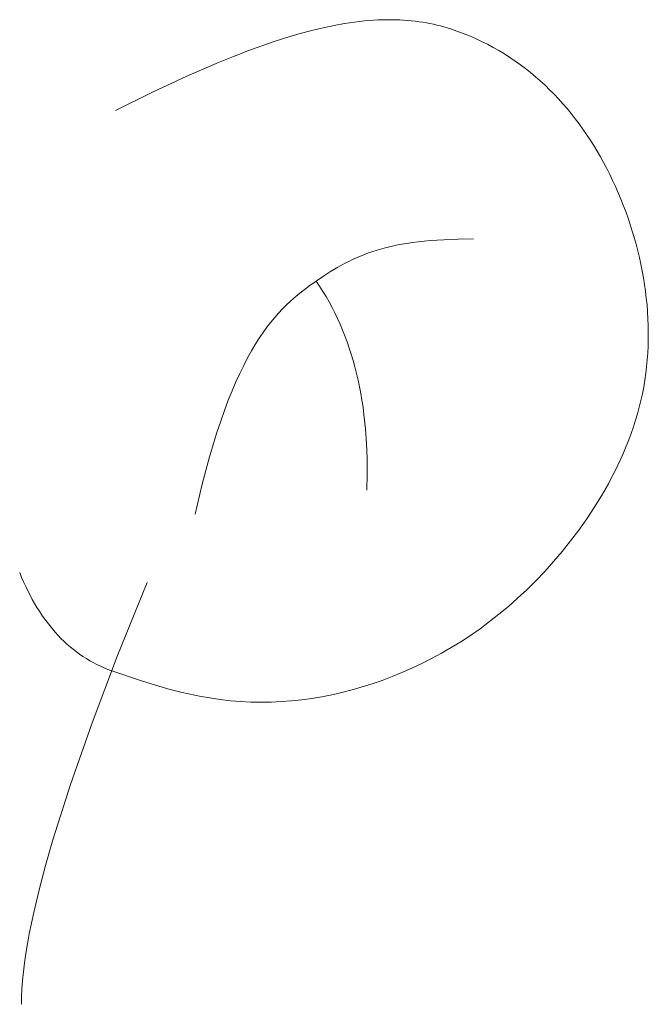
# Model space of a CAD drawing. Header units: millimetres. Extents: x -1459 to 125, y -3469 to 122.
# Tile 118 of 199: x -147.67 to -143.06, y -2952.9 to -2945.68. Entities that reach past the tile are written whole.
import ezdxf

# ---------------------------------------------------------------- set-up
doc = ezdxf.new("R2010")
doc.units = ezdxf.units.MM
doc.header["$MEASUREMENT"] = 0
doc.layers.add('Layer 1', color=7, linetype='Continuous')

msp = doc.modelspace()

# ---------------------------------------------------------------- linework, layer by layer
at = {"layer": 'Layer 1', "color": 5, "lineweight": 9}
for points, knots in [([(-146.9671, -2946.3441), (-146.9671, -2946.3441), (-146.6959, -2946.2089), (-146.6959, -2946.2089), (-146.6959, -2946.2089), (-146.4443, -2946.0913), (-146.4443, -2946.0913), (-146.4443, -2946.0913), (-146.2113, -2945.9904), (-146.2113, -2945.9904), (-146.2113, -2945.9904), (-146.1014, -2945.9459), (-146.1014, -2945.9459), (-146.1014, -2945.9459), (-145.9957, -2945.9053), (-145.9957, -2945.9053), (-145.9957, -2945.9053), (-145.8942, -2945.8684), (-145.8942, -2945.8684), (-145.8942, -2945.8684), (-145.7965, -2945.8352), (-145.7965, -2945.8352), (-145.7965, -2945.8352), (-145.7027, -2945.8054), (-145.7027, -2945.8054), (-145.7027, -2945.8054), (-145.6125, -2945.7791), (-145.6125, -2945.7791), (-145.6125, -2945.7791), (-145.5259, -2945.7561), (-145.5259, -2945.7561), (-145.5259, -2945.7561), (-145.4427, -2945.7362), (-145.4427, -2945.7362), (-145.4427, -2945.7362), (-145.3627, -2945.7194), (-145.3627, -2945.7194), (-145.3627, -2945.7194), (-145.2859, -2945.7055), (-145.2859, -2945.7055), (-145.2859, -2945.7055), (-145.2121, -2945.6945), (-145.2121, -2945.6945), (-145.2121, -2945.6945), (-145.1411, -2945.6863), (-145.1411, -2945.6863), (-145.1411, -2945.6863), (-145.0728, -2945.6807), (-145.0728, -2945.6807), (-145.0728, -2945.6807), (-145.0396, -2945.6788), (-145.0396, -2945.6788), (-145.0396, -2945.6788), (-145.0071, -2945.6775), (-145.0071, -2945.6775), (-145.0071, -2945.6775), (-144.9752, -2945.6769), (-144.9752, -2945.6769), (-144.9752, -2945.6769), (-144.9438, -2945.6768), (-144.9438, -2945.6768), (-144.9438, -2945.6768), (-144.9131, -2945.6773), (-144.9131, -2945.6773), (-144.9131, -2945.6773), (-144.8829, -2945.6784), (-144.8829, -2945.6784), (-144.8829, -2945.6784), (-144.8532, -2945.68), (-144.8532, -2945.68), (-144.8532, -2945.68), (-144.8241, -2945.6821), (-144.8241, -2945.6821), (-144.8241, -2945.6821), (-144.7954, -2945.6848), (-144.7954, -2945.6848), (-144.7954, -2945.6848), (-144.7673, -2945.688), (-144.7673, -2945.688), (-144.7673, -2945.688), (-144.7396, -2945.6916), (-144.7396, -2945.6916), (-144.7396, -2945.6916), (-144.7124, -2945.6957), (-144.7124, -2945.6957), (-144.7124, -2945.6957), (-144.6856, -2945.7003), (-144.6856, -2945.7003), (-144.6856, -2945.7003), (-144.6593, -2945.7054), (-144.6593, -2945.7054), (-144.6593, -2945.7054), (-144.6333, -2945.7108), (-144.6333, -2945.7108), (-144.6333, -2945.7108), (-144.6078, -2945.7167), (-144.6078, -2945.7167), (-144.6078, -2945.7167), (-144.5826, -2945.723), (-144.5826, -2945.723), (-144.5826, -2945.723), (-144.5577, -2945.7297), (-144.5577, -2945.7297), (-144.5577, -2945.7297), (-144.509, -2945.7442), (-144.509, -2945.7442), (-144.509, -2945.7442), (-144.4615, -2945.7601), (-144.4615, -2945.7601), (-144.4615, -2945.7601), (-144.4151, -2945.7774), (-144.4151, -2945.7774), (-144.4151, -2945.7774), (-144.3696, -2945.7957), (-144.3696, -2945.7957), (-144.3696, -2945.7957), (-144.3248, -2945.8152), (-144.3248, -2945.8152), (-144.3248, -2945.8152), (-144.2809, -2945.8357), (-144.2809, -2945.8357), (-144.2809, -2945.8357), (-144.2378, -2945.8573), (-144.2378, -2945.8573), (-144.2378, -2945.8573), (-144.1955, -2945.8799), (-144.1955, -2945.8799), (-144.1955, -2945.8799), (-144.1539, -2945.9035), (-144.1539, -2945.9035), (-144.1539, -2945.9035), (-144.1131, -2945.928), (-144.1131, -2945.928), (-144.1131, -2945.928), (-144.0731, -2945.9536), (-144.0731, -2945.9536), (-144.0731, -2945.9536), (-144.0338, -2945.9801), (-144.0338, -2945.9801), (-144.0338, -2945.9801), (-143.9954, -2946.0075), (-143.9954, -2946.0075), (-143.9954, -2946.0075), (-143.9577, -2946.0359), (-143.9577, -2946.0359), (-143.9577, -2946.0359), (-143.9207, -2946.0651), (-143.9207, -2946.0651), (-143.9207, -2946.0651), (-143.8845, -2946.0952), (-143.8845, -2946.0952), (-143.8845, -2946.0952), (-143.8491, -2946.1262), (-143.8491, -2946.1262), (-143.8491, -2946.1262), (-143.8145, -2946.1581), (-143.8145, -2946.1581), (-143.8145, -2946.1581), (-143.7806, -2946.1908), (-143.7806, -2946.1908), (-143.7806, -2946.1908), (-143.7474, -2946.2243), (-143.7474, -2946.2243), (-143.7474, -2946.2243), (-143.715, -2946.2586), (-143.715, -2946.2586), (-143.715, -2946.2586), (-143.6834, -2946.2936), (-143.6834, -2946.2936), (-143.6834, -2946.2936), (-143.6525, -2946.3295), (-143.6525, -2946.3295), (-143.6525, -2946.3295), (-143.6223, -2946.3661), (-143.6223, -2946.3661), (-143.6223, -2946.3661), (-143.5929, -2946.4034), (-143.5929, -2946.4034), (-143.5929, -2946.4034), (-143.5642, -2946.4414), (-143.5642, -2946.4414), (-143.5642, -2946.4414), (-143.5363, -2946.4801), (-143.5363, -2946.4801), (-143.5363, -2946.4801), (-143.5091, -2946.5195), (-143.5091, -2946.5195), (-143.5091, -2946.5195), (-143.4826, -2946.5596), (-143.4826, -2946.5596), (-143.4826, -2946.5596), (-143.4569, -2946.6003), (-143.4569, -2946.6003), (-143.4569, -2946.6003), (-143.4319, -2946.6417), (-143.4319, -2946.6417), (-143.4319, -2946.6417), (-143.4076, -2946.6836), (-143.4076, -2946.6836), (-143.4076, -2946.6836), (-143.3841, -2946.7262), (-143.3841, -2946.7262), (-143.3841, -2946.7262), (-143.3612, -2946.7693), (-143.3612, -2946.7693), (-143.3612, -2946.7693), (-143.3391, -2946.813), (-143.3391, -2946.813), (-143.3391, -2946.813), (-143.3177, -2946.8572), (-143.3177, -2946.8572), (-143.3177, -2946.8572), (-143.297, -2946.902), (-143.297, -2946.902), (-143.297, -2946.902), (-143.2771, -2946.9472), (-143.2771, -2946.9472), (-143.2771, -2946.9472), (-143.2578, -2946.993), (-143.2578, -2946.993), (-143.2578, -2946.993), (-143.2394, -2947.0392), (-143.2394, -2947.0392), (-143.2394, -2947.0392), (-143.2217, -2947.0858), (-143.2217, -2947.0858), (-143.2217, -2947.0858), (-143.2049, -2947.1328), (-143.2049, -2947.1328), (-143.2049, -2947.1328), (-143.1888, -2947.1802), (-143.1888, -2947.1802), (-143.1888, -2947.1802), (-143.1736, -2947.228), (-143.1736, -2947.228), (-143.1736, -2947.228), (-143.1592, -2947.2761), (-143.1592, -2947.2761), (-143.1592, -2947.2761), (-143.1457, -2947.3246), (-143.1457, -2947.3246), (-143.1457, -2947.3246), (-143.133, -2947.3733), (-143.133, -2947.3733), (-143.133, -2947.3733), (-143.1213, -2947.4223), (-143.1213, -2947.4223), (-143.1213, -2947.4223), (-143.1105, -2947.4715), (-143.1105, -2947.4715), (-143.1105, -2947.4715), (-143.1006, -2947.521), (-143.1006, -2947.521), (-143.1006, -2947.521), (-143.0916, -2947.5706), (-143.0916, -2947.5706), (-143.0916, -2947.5706), (-143.0836, -2947.6205), (-143.0836, -2947.6205), (-143.0836, -2947.6205), (-143.0766, -2947.6704), (-143.0766, -2947.6704), (-143.0766, -2947.6704), (-143.0705, -2947.7205), (-143.0705, -2947.7205), (-143.0705, -2947.7205), (-143.0655, -2947.7707), (-143.0655, -2947.7707), (-143.0655, -2947.7707), (-143.0615, -2947.821), (-143.0615, -2947.821), (-143.0615, -2947.821), (-143.0586, -2947.8714), (-143.0586, -2947.8714), (-143.0586, -2947.8714), (-143.0567, -2947.9218), (-143.0567, -2947.9218), (-143.0567, -2947.9218), (-143.0559, -2947.9721), (-143.0559, -2947.9721), (-143.0559, -2947.9721), (-143.0561, -2948.0225), (-143.0561, -2948.0225), (-143.0561, -2948.0225), (-143.0575, -2948.0728), (-143.0575, -2948.0728), (-143.0575, -2948.0728), (-143.06, -2948.1231), (-143.06, -2948.1231), (-143.06, -2948.1231), (-143.0637, -2948.1733), (-143.0637, -2948.1733), (-143.0637, -2948.1733), (-143.0685, -2948.2234), (-143.0685, -2948.2234), (-143.0685, -2948.2234), (-143.0745, -2948.2733), (-143.0745, -2948.2733), (-143.0745, -2948.2733), (-143.0816, -2948.3231), (-143.0816, -2948.3231), (-143.0816, -2948.3231), (-143.09, -2948.3728), (-143.09, -2948.3728), (-143.09, -2948.3728), (-143.0996, -2948.4222), (-143.0996, -2948.4222), (-143.0996, -2948.4222), (-143.1105, -2948.4714), (-143.1105, -2948.4714), (-143.1105, -2948.4714), (-143.1225, -2948.5203), (-143.1225, -2948.5203), (-143.1225, -2948.5203), (-143.1357, -2948.569), (-143.1357, -2948.569), (-143.1357, -2948.569), (-143.1501, -2948.6174), (-143.1501, -2948.6174), (-143.1501, -2948.6174), (-143.1656, -2948.6655), (-143.1656, -2948.6655), (-143.1656, -2948.6655), (-143.1821, -2948.7134), (-143.1821, -2948.7134), (-143.1821, -2948.7134), (-143.1997, -2948.7608), (-143.1997, -2948.7608), (-143.1997, -2948.7608), (-143.2183, -2948.808), (-143.2183, -2948.808), (-143.2183, -2948.808), (-143.2379, -2948.8548), (-143.2379, -2948.8548), (-143.2379, -2948.8548), (-143.2584, -2948.9012), (-143.2584, -2948.9012), (-143.2584, -2948.9012), (-143.2798, -2948.9472), (-143.2798, -2948.9472), (-143.2798, -2948.9472), (-143.3021, -2948.9929), (-143.3021, -2948.9929), (-143.3021, -2948.9929), (-143.3253, -2949.0381), (-143.3253, -2949.0381), (-143.3253, -2949.0381), (-143.3492, -2949.0828), (-143.3492, -2949.0828), (-143.3492, -2949.0828), (-143.3995, -2949.171), (-143.3995, -2949.171), (-143.3995, -2949.171), (-143.4526, -2949.2572), (-143.4526, -2949.2572), (-143.4526, -2949.2572), (-143.5083, -2949.3413), (-143.5083, -2949.3413), (-143.5083, -2949.3413), (-143.5663, -2949.4232), (-143.5663, -2949.4232), (-143.5663, -2949.4232), (-143.6264, -2949.5027), (-143.6264, -2949.5027), (-143.6264, -2949.5027), (-143.6882, -2949.5797), (-143.6882, -2949.5797), (-143.6882, -2949.5797), (-143.7517, -2949.6542), (-143.7517, -2949.6542), (-143.7517, -2949.6542), (-143.8164, -2949.7259), (-143.8164, -2949.7259), (-143.8164, -2949.7259), (-143.8821, -2949.7947), (-143.8821, -2949.7947), (-143.8821, -2949.7947), (-143.9486, -2949.8606), (-143.9486, -2949.8606), (-143.9486, -2949.8606), (-144.0158, -2949.9235), (-144.0158, -2949.9235), (-144.0158, -2949.9235), (-144.0837, -2949.9835), (-144.0837, -2949.9835), (-144.0837, -2949.9835), (-144.1523, -2950.0406), (-144.1523, -2950.0406), (-144.1523, -2950.0406), (-144.2214, -2950.095), (-144.2214, -2950.095), (-144.2214, -2950.095), (-144.2911, -2950.1467), (-144.2911, -2950.1467), (-144.2911, -2950.1467), (-144.3614, -2950.1957), (-144.3614, -2950.1957), (-144.3614, -2950.1957), (-144.4321, -2950.2421), (-144.4321, -2950.2421), (-144.4321, -2950.2421), (-144.5033, -2950.2859), (-144.5033, -2950.2859), (-144.5033, -2950.2859), (-144.5748, -2950.3272), (-144.5748, -2950.3272), (-144.5748, -2950.3272), (-144.6468, -2950.3661), (-144.6468, -2950.3661), (-144.6468, -2950.3661), (-144.7191, -2950.4026), (-144.7191, -2950.4026), (-144.7191, -2950.4026), (-144.7917, -2950.4368), (-144.7917, -2950.4368), (-144.7917, -2950.4368), (-144.8646, -2950.4687), (-144.8646, -2950.4687), (-144.8646, -2950.4687), (-144.9377, -2950.4984), (-144.9377, -2950.4984), (-144.9377, -2950.4984), (-145.0109, -2950.5259), (-145.0109, -2950.5259), (-145.0109, -2950.5259), (-145.0844, -2950.5513), (-145.0844, -2950.5513), (-145.0844, -2950.5513), (-145.1579, -2950.5746), (-145.1579, -2950.5746), (-145.1579, -2950.5746), (-145.2316, -2950.5957), (-145.2316, -2950.5957), (-145.2316, -2950.5957), (-145.3055, -2950.6147), (-145.3055, -2950.6147), (-145.3055, -2950.6147), (-145.3794, -2950.6315), (-145.3794, -2950.6315), (-145.3794, -2950.6315), (-145.4535, -2950.646), (-145.4535, -2950.646), (-145.4535, -2950.646), (-145.5277, -2950.6584), (-145.5277, -2950.6584), (-145.5277, -2950.6584), (-145.6019, -2950.6686), (-145.6019, -2950.6686), (-145.6019, -2950.6686), (-145.6763, -2950.6764), (-145.6763, -2950.6764), (-145.6763, -2950.6764), (-145.7508, -2950.682), (-145.7508, -2950.682), (-145.7508, -2950.682), (-145.8253, -2950.6853), (-145.8253, -2950.6853), (-145.8253, -2950.6853), (-145.8999, -2950.6863), (-145.8999, -2950.6863), (-145.8999, -2950.6863), (-145.9745, -2950.6849), (-145.9745, -2950.6849), (-145.9745, -2950.6849), (-146.0492, -2950.6812), (-146.0492, -2950.6812), (-146.0492, -2950.6812), (-146.1239, -2950.6752), (-146.1239, -2950.6752), (-146.1239, -2950.6752), (-146.1987, -2950.6667), (-146.1987, -2950.6667), (-146.1987, -2950.6667), (-146.245, -2950.6602), (-146.245, -2950.6602), (-146.245, -2950.6602), (-146.2914, -2950.6529), (-146.2914, -2950.6529), (-146.2914, -2950.6529), (-146.338, -2950.6446), (-146.338, -2950.6446), (-146.338, -2950.6446), (-146.3848, -2950.6354), (-146.3848, -2950.6354), (-146.3848, -2950.6354), (-146.4795, -2950.6143), (-146.4795, -2950.6143), (-146.4795, -2950.6143), (-146.5762, -2950.5896), (-146.5762, -2950.5896), (-146.5762, -2950.5896), (-146.6755, -2950.5614), (-146.6755, -2950.5614), (-146.6755, -2950.5614), (-146.7782, -2950.5296), (-146.7782, -2950.5296), (-146.7782, -2950.5296), (-146.9958, -2950.4556), (-146.9958, -2950.4556), (-146.9958, -2950.4556), (-147.0237, -2950.4452), (-147.0237, -2950.4452), (-147.0237, -2950.4452), (-147.0512, -2950.434), (-147.0512, -2950.434), (-147.0512, -2950.434), (-147.0783, -2950.4221), (-147.0783, -2950.4221), (-147.0783, -2950.4221), (-147.1049, -2950.4093), (-147.1049, -2950.4093), (-147.1049, -2950.4093), (-147.1311, -2950.3958), (-147.1311, -2950.3958), (-147.1311, -2950.3958), (-147.1568, -2950.3815), (-147.1568, -2950.3815), (-147.1568, -2950.3815), (-147.1821, -2950.3664), (-147.1821, -2950.3664), (-147.1821, -2950.3664), (-147.2069, -2950.3505), (-147.2069, -2950.3505), (-147.2069, -2950.3505), (-147.2314, -2950.3339), (-147.2314, -2950.3339), (-147.2314, -2950.3339), (-147.2553, -2950.3165), (-147.2553, -2950.3165), (-147.2553, -2950.3165), (-147.2789, -2950.2982), (-147.2789, -2950.2982), (-147.2789, -2950.2982), (-147.302, -2950.2792), (-147.302, -2950.2792), (-147.302, -2950.2792), (-147.3246, -2950.2595), (-147.3246, -2950.2595), (-147.3246, -2950.2595), (-147.3469, -2950.2389), (-147.3469, -2950.2389), (-147.3469, -2950.2389), (-147.3686, -2950.2176), (-147.3686, -2950.2176), (-147.3686, -2950.2176), (-147.39, -2950.1955), (-147.39, -2950.1955), (-147.39, -2950.1955), (-147.4109, -2950.1726), (-147.4109, -2950.1726), (-147.4109, -2950.1726), (-147.4314, -2950.1489), (-147.4314, -2950.1489), (-147.4314, -2950.1489), (-147.4514, -2950.1244), (-147.4514, -2950.1244), (-147.4514, -2950.1244), (-147.471, -2950.0992), (-147.471, -2950.0992), (-147.471, -2950.0992), (-147.4901, -2950.0732), (-147.4901, -2950.0732), (-147.4901, -2950.0732), (-147.5088, -2950.0464), (-147.5088, -2950.0464), (-147.5088, -2950.0464), (-147.5271, -2950.0188), (-147.5271, -2950.0188), (-147.5271, -2950.0188), (-147.545, -2949.9904), (-147.545, -2949.9904), (-147.545, -2949.9904), (-147.5623, -2949.9613), (-147.5623, -2949.9613), (-147.5623, -2949.9613), (-147.5793, -2949.9314), (-147.5793, -2949.9314), (-147.5793, -2949.9314), (-147.5958, -2949.9007), (-147.5958, -2949.9007), (-147.5958, -2949.9007), (-147.6119, -2949.8692), (-147.6119, -2949.8692), (-147.6119, -2949.8692), (-147.6275, -2949.8369), (-147.6275, -2949.8369), (-147.6275, -2949.8369), (-147.6427, -2949.8039), (-147.6427, -2949.8039), (-147.6427, -2949.8039), (-147.6575, -2949.7701), (-147.6575, -2949.7701), (-147.6575, -2949.7701), (-147.6718, -2949.7355), (-147.6718, -2949.7355)], [0, 0, 0, 0, 0.005051, 0.005051, 0.005051, 0.010101, 0.010101, 0.010101, 0.015152, 0.015152, 0.015152, 0.020202, 0.020202, 0.020202, 0.025253, 0.025253, 0.025253, 0.030303, 0.030303, 0.030303, 0.035354, 0.035354, 0.035354, 0.040404, 0.040404, 0.040404, 0.045455, 0.045455, 0.045455, 0.050505, 0.050505, 0.050505, 0.055556, 0.055556, 0.055556, 0.060606, 0.060606, 0.060606, 0.065657, 0.065657, 0.065657, 0.070707, 0.070707, 0.070707, 0.075758, 0.075758, 0.075758, 0.080808, 0.080808, 0.080808, 0.085859, 0.085859, 0.085859, 0.090909, 0.090909, 0.090909, 0.09596, 0.09596, 0.09596, 0.10101, 0.10101, 0.10101, 0.106061, 0.106061, 0.106061, 0.111111, 0.111111, 0.111111, 0.116162, 0.116162, 0.116162, 0.121212, 0.121212, 0.121212, 0.126263, 0.126263, 0.126263, 0.131313, 0.131313, 0.131313, 0.136364, 0.136364, 0.136364, 0.141414, 0.141414, 0.141414, 0.146465, 0.146465, 0.146465, 0.151515, 0.151515, 0.151515, 0.156566, 0.156566, 0.156566, 0.161616, 0.161616, 0.161616, 0.166667, 0.166667, 0.166667, 0.171717, 0.171717, 0.171717, 0.176768, 0.176768, 0.176768, 0.181818, 0.181818, 0.181818, 0.186869, 0.186869, 0.186869, 0.191919, 0.191919, 0.191919, 0.19697, 0.19697, 0.19697, 0.20202, 0.20202, 0.20202, 0.207071, 0.207071, 0.207071, 0.212121, 0.212121, 0.212121, 0.217172, 0.217172, 0.217172, 0.222222, 0.222222, 0.222222, 0.227273, 0.227273, 0.227273, 0.232323, 0.232323, 0.232323, 0.237374, 0.237374, 0.237374, 0.242424, 0.242424, 0.242424, 0.247475, 0.247475, 0.247475, 0.252525, 0.252525, 0.252525, 0.257576, 0.257576, 0.257576, 0.262626, 0.262626, 0.262626, 0.267677, 0.267677, 0.267677, 0.272727, 0.272727, 0.272727, 0.277778, 0.277778, 0.277778, 0.282828, 0.282828, 0.282828, 0.287879, 0.287879, 0.287879, 0.292929, 0.292929, 0.292929, 0.29798, 0.29798, 0.29798, 0.30303, 0.30303, 0.30303, 0.308081, 0.308081, 0.308081, 0.313131, 0.313131, 0.313131, 0.318182, 0.318182, 0.318182, 0.323232, 0.323232, 0.323232, 0.328283, 0.328283, 0.328283, 0.333333, 0.333333, 0.333333, 0.338384, 0.338384, 0.338384, 0.343434, 0.343434, 0.343434, 0.348485, 0.348485, 0.348485, 0.353535, 0.353535, 0.353535, 0.358586, 0.358586, 0.358586, 0.363636, 0.363636, 0.363636, 0.368687, 0.368687, 0.368687, 0.373737, 0.373737, 0.373737, 0.378788, 0.378788, 0.378788, 0.383838, 0.383838, 0.383838, 0.388889, 0.388889, 0.388889, 0.393939, 0.393939, 0.393939, 0.39899, 0.39899, 0.39899, 0.40404, 0.40404, 0.40404, 0.409091, 0.409091, 0.409091, 0.414141, 0.414141, 0.414141, 0.419192, 0.419192, 0.419192, 0.424242, 0.424242, 0.424242, 0.429293, 0.429293, 0.429293, 0.434343, 0.434343, 0.434343, 0.439394, 0.439394, 0.439394, 0.444444, 0.444444, 0.444444, 0.449495, 0.449495, 0.449495, 0.454545, 0.454545, 0.454545, 0.459596, 0.459596, 0.459596, 0.464646, 0.464646, 0.464646, 0.469697, 0.469697, 0.469697, 0.474747, 0.474747, 0.474747, 0.479798, 0.479798, 0.479798, 0.484848, 0.484848, 0.484848, 0.489899, 0.489899, 0.489899, 0.494949, 0.494949, 0.494949, 0.5, 0.5, 0.5, 0.505051, 0.505051, 0.505051, 0.510101, 0.510101, 0.510101, 0.515152, 0.515152, 0.515152, 0.520202, 0.520202, 0.520202, 0.525253, 0.525253, 0.525253, 0.530303, 0.530303, 0.530303, 0.535354, 0.535354, 0.535354, 0.540404, 0.540404, 0.540404, 0.545455, 0.545455, 0.545455, 0.550505, 0.550505, 0.550505, 0.555556, 0.555556, 0.555556, 0.560606, 0.560606, 0.560606, 0.565657, 0.565657, 0.565657, 0.570707, 0.570707, 0.570707, 0.575758, 0.575758, 0.575758, 0.580808, 0.580808, 0.580808, 0.585859, 0.585859, 0.585859, 0.590909, 0.590909, 0.590909, 0.59596, 0.59596, 0.59596, 0.60101, 0.60101, 0.60101, 0.606061, 0.606061, 0.606061, 0.611111, 0.611111, 0.611111, 0.616162, 0.616162, 0.616162, 0.621212, 0.621212, 0.621212, 0.626263, 0.626263, 0.626263, 0.631313, 0.631313, 0.631313, 0.636364, 0.636364, 0.636364, 0.641414, 0.641414, 0.641414, 0.646465, 0.646465, 0.646465, 0.651515, 0.651515, 0.651515, 0.656566, 0.656566, 0.656566, 0.661616, 0.661616, 0.661616, 0.666667, 0.666667, 0.666667, 0.671717, 0.671717, 0.671717, 0.676768, 0.676768, 0.676768, 0.681818, 0.681818, 0.681818, 0.686869, 0.686869, 0.686869, 0.691919, 0.691919, 0.691919, 0.69697, 0.69697, 0.69697, 0.70202, 0.70202, 0.70202, 0.707071, 0.707071, 0.707071, 0.712121, 0.712121, 0.712121, 0.717172, 0.717172, 0.717172, 0.722222, 0.722222, 0.722222, 0.727273, 0.727273, 0.727273, 0.732323, 0.732323, 0.732323, 0.737374, 0.737374, 0.737374, 0.742424, 0.742424, 0.742424, 0.747475, 0.747475, 0.747475, 0.752525, 0.752525, 0.752525, 0.757576, 0.757576, 0.757576, 0.762626, 0.762626, 0.762626, 0.767677, 0.767677, 0.767677, 0.772727, 0.772727, 0.772727, 0.777778, 0.777778, 0.777778, 0.782828, 0.782828, 0.782828, 0.787879, 0.787879, 0.787879, 0.792929, 0.792929, 0.792929, 0.79798, 0.79798, 0.79798, 0.80303, 0.80303, 0.80303, 0.808081, 0.808081, 0.808081, 0.813131, 0.813131, 0.813131, 0.818182, 0.818182, 0.818182, 0.823232, 0.823232, 0.823232, 0.828283, 0.828283, 0.828283, 0.833333, 0.833333, 0.833333, 0.838384, 0.838384, 0.838384, 0.843434, 0.843434, 0.843434, 0.848485, 0.848485, 0.848485, 0.853535, 0.853535, 0.853535, 0.858586, 0.858586, 0.858586, 0.863636, 0.863636, 0.863636, 0.868687, 0.868687, 0.868687, 0.873737, 0.873737, 0.873737, 0.878788, 0.878788, 0.878788, 0.883838, 0.883838, 0.883838, 0.888889, 0.888889, 0.888889, 0.893939, 0.893939, 0.893939, 0.89899, 0.89899, 0.89899, 0.90404, 0.90404, 0.90404, 0.909091, 0.909091, 0.909091, 0.914141, 0.914141, 0.914141, 0.919192, 0.919192, 0.919192, 0.924242, 0.924242, 0.924242, 0.929293, 0.929293, 0.929293, 0.934343, 0.934343, 0.934343, 0.939394, 0.939394, 0.939394, 0.944444, 0.944444, 0.944444, 0.949495, 0.949495, 0.949495, 0.954545, 0.954545, 0.954545, 0.959596, 0.959596, 0.959596, 0.964646, 0.964646, 0.964646, 0.969697, 0.969697, 0.969697, 0.974747, 0.974747, 0.974747, 0.979798, 0.979798, 0.979798, 0.984848, 0.984848, 0.984848, 0.989899, 0.989899, 0.989899, 0.994949, 0.994949, 0.994949, 1, 1, 1, 1]), ([(-146.3842, -2949.3062), (-146.3842, -2949.3062), (-146.3315, -2949.0853), (-146.3315, -2949.0853), (-146.3315, -2949.0853), (-146.2778, -2948.8856), (-146.2778, -2948.8856), (-146.2778, -2948.8856), (-146.2232, -2948.7057), (-146.2232, -2948.7057), (-146.2232, -2948.7057), (-146.1956, -2948.6229), (-146.1956, -2948.6229), (-146.1956, -2948.6229), (-146.1679, -2948.5445), (-146.1679, -2948.5445), (-146.1679, -2948.5445), (-146.1399, -2948.4705), (-146.1399, -2948.4705), (-146.1399, -2948.4705), (-146.1119, -2948.4007), (-146.1119, -2948.4007), (-146.1119, -2948.4007), (-146.0837, -2948.3349), (-146.0837, -2948.3349), (-146.0837, -2948.3349), (-146.0554, -2948.2729), (-146.0554, -2948.2729), (-146.0554, -2948.2729), (-146.027, -2948.2146), (-146.027, -2948.2146), (-146.027, -2948.2146), (-145.9986, -2948.1599), (-145.9986, -2948.1599), (-145.9986, -2948.1599), (-145.9701, -2948.1085), (-145.9701, -2948.1085), (-145.9701, -2948.1085), (-145.9415, -2948.0604), (-145.9415, -2948.0604), (-145.9415, -2948.0604), (-145.913, -2948.0153), (-145.913, -2948.0153), (-145.913, -2948.0153), (-145.8844, -2947.9731), (-145.8844, -2947.9731), (-145.8844, -2947.9731), (-145.8559, -2947.9336), (-145.8559, -2947.9336), (-145.8559, -2947.9336), (-145.8273, -2947.8967), (-145.8273, -2947.8967), (-145.8273, -2947.8967), (-145.7989, -2947.8622), (-145.7989, -2947.8622), (-145.7989, -2947.8622), (-145.7705, -2947.8299), (-145.7705, -2947.8299), (-145.7705, -2947.8299), (-145.7422, -2947.7997), (-145.7422, -2947.7997), (-145.7422, -2947.7997), (-145.714, -2947.7715), (-145.714, -2947.7715), (-145.714, -2947.7715), (-145.6859, -2947.745), (-145.6859, -2947.745), (-145.6859, -2947.745), (-145.658, -2947.7202), (-145.658, -2947.7202), (-145.658, -2947.7202), (-145.6302, -2947.6967), (-145.6302, -2947.6967), (-145.6302, -2947.6967), (-145.6026, -2947.6746), (-145.6026, -2947.6746), (-145.6026, -2947.6746), (-145.5751, -2947.6536), (-145.5751, -2947.6536), (-145.5751, -2947.6536), (-145.5479, -2947.6335), (-145.5479, -2947.6335), (-145.5479, -2947.6335), (-145.4941, -2947.5957), (-145.4941, -2947.5957), (-145.4941, -2947.5957), (-145.4413, -2947.5599), (-145.4413, -2947.5599), (-145.4413, -2947.5599), (-145.3889, -2947.5262), (-145.3889, -2947.5262), (-145.3889, -2947.5262), (-145.3362, -2947.4944), (-145.3362, -2947.4944), (-145.3362, -2947.4944), (-145.3095, -2947.4794), (-145.3095, -2947.4794), (-145.3095, -2947.4794), (-145.2826, -2947.4648), (-145.2826, -2947.4648), (-145.2826, -2947.4648), (-145.2553, -2947.4507), (-145.2553, -2947.4507), (-145.2553, -2947.4507), (-145.2275, -2947.4372), (-145.2275, -2947.4372), (-145.2275, -2947.4372), (-145.1992, -2947.4242), (-145.1992, -2947.4242), (-145.1992, -2947.4242), (-145.1703, -2947.4118), (-145.1703, -2947.4118), (-145.1703, -2947.4118), (-145.1406, -2947.3999), (-145.1406, -2947.3999), (-145.1406, -2947.3999), (-145.1102, -2947.3886), (-145.1102, -2947.3886), (-145.1102, -2947.3886), (-145.079, -2947.3778), (-145.079, -2947.3778), (-145.079, -2947.3778), (-145.0468, -2947.3676), (-145.0468, -2947.3676), (-145.0468, -2947.3676), (-145.0136, -2947.358), (-145.0136, -2947.358), (-145.0136, -2947.358), (-144.9792, -2947.349), (-144.9792, -2947.349), (-144.9792, -2947.349), (-144.9438, -2947.3405), (-144.9438, -2947.3405), (-144.9438, -2947.3405), (-144.907, -2947.3326), (-144.907, -2947.3326), (-144.907, -2947.3326), (-144.8689, -2947.3254), (-144.8689, -2947.3254), (-144.8689, -2947.3254), (-144.8294, -2947.3187), (-144.8294, -2947.3187), (-144.8294, -2947.3187), (-144.7884, -2947.3126), (-144.7884, -2947.3126), (-144.7884, -2947.3126), (-144.7459, -2947.3072), (-144.7459, -2947.3072), (-144.7459, -2947.3072), (-144.7016, -2947.3023), (-144.7016, -2947.3023), (-144.7016, -2947.3023), (-144.6557, -2947.2981), (-144.6557, -2947.2981), (-144.6557, -2947.2981), (-144.5582, -2947.2916), (-144.5582, -2947.2916), (-144.5582, -2947.2916), (-144.4529, -2947.2877), (-144.4529, -2947.2877), (-144.4529, -2947.2877), (-144.339, -2947.2864), (-144.339, -2947.2864)], [0, 0, 0, 0, 0.018519, 0.018519, 0.018519, 0.037037, 0.037037, 0.037037, 0.055556, 0.055556, 0.055556, 0.074074, 0.074074, 0.074074, 0.092593, 0.092593, 0.092593, 0.111111, 0.111111, 0.111111, 0.12963, 0.12963, 0.12963, 0.148148, 0.148148, 0.148148, 0.166667, 0.166667, 0.166667, 0.185185, 0.185185, 0.185185, 0.203704, 0.203704, 0.203704, 0.222222, 0.222222, 0.222222, 0.240741, 0.240741, 0.240741, 0.259259, 0.259259, 0.259259, 0.277778, 0.277778, 0.277778, 0.296296, 0.296296, 0.296296, 0.314815, 0.314815, 0.314815, 0.333333, 0.333333, 0.333333, 0.351852, 0.351852, 0.351852, 0.37037, 0.37037, 0.37037, 0.388889, 0.388889, 0.388889, 0.407407, 0.407407, 0.407407, 0.425926, 0.425926, 0.425926, 0.444444, 0.444444, 0.444444, 0.462963, 0.462963, 0.462963, 0.481481, 0.481481, 0.481481, 0.5, 0.5, 0.5, 0.518519, 0.518519, 0.518519, 0.537037, 0.537037, 0.537037, 0.555556, 0.555556, 0.555556, 0.574074, 0.574074, 0.574074, 0.592593, 0.592593, 0.592593, 0.611111, 0.611111, 0.611111, 0.62963, 0.62963, 0.62963, 0.648148, 0.648148, 0.648148, 0.666667, 0.666667, 0.666667, 0.685185, 0.685185, 0.685185, 0.703704, 0.703704, 0.703704, 0.722222, 0.722222, 0.722222, 0.740741, 0.740741, 0.740741, 0.759259, 0.759259, 0.759259, 0.777778, 0.777778, 0.777778, 0.796296, 0.796296, 0.796296, 0.814815, 0.814815, 0.814815, 0.833333, 0.833333, 0.833333, 0.851852, 0.851852, 0.851852, 0.87037, 0.87037, 0.87037, 0.888889, 0.888889, 0.888889, 0.907407, 0.907407, 0.907407, 0.925926, 0.925926, 0.925926, 0.944444, 0.944444, 0.944444, 0.962963, 0.962963, 0.962963, 0.981481, 0.981481, 0.981481, 1, 1, 1, 1]), ([(-145.4941, -2947.5957), (-145.4941, -2947.5957), (-145.4692, -2947.6328), (-145.4692, -2947.6328), (-145.4692, -2947.6328), (-145.4452, -2947.6706), (-145.4452, -2947.6706), (-145.4452, -2947.6706), (-145.422, -2947.7091), (-145.422, -2947.7091), (-145.422, -2947.7091), (-145.3997, -2947.7483), (-145.3997, -2947.7483), (-145.3997, -2947.7483), (-145.3782, -2947.7882), (-145.3782, -2947.7882), (-145.3782, -2947.7882), (-145.3576, -2947.8288), (-145.3576, -2947.8288), (-145.3576, -2947.8288), (-145.3378, -2947.8701), (-145.3378, -2947.8701), (-145.3378, -2947.8701), (-145.3189, -2947.9121), (-145.3189, -2947.9121), (-145.3189, -2947.9121), (-145.3009, -2947.9548), (-145.3009, -2947.9548), (-145.3009, -2947.9548), (-145.2837, -2947.9982), (-145.2837, -2947.9982), (-145.2837, -2947.9982), (-145.2673, -2948.0423), (-145.2673, -2948.0423), (-145.2673, -2948.0423), (-145.2518, -2948.0871), (-145.2518, -2948.0871), (-145.2518, -2948.0871), (-145.2372, -2948.1326), (-145.2372, -2948.1326), (-145.2372, -2948.1326), (-145.2234, -2948.1788), (-145.2234, -2948.1788), (-145.2234, -2948.1788), (-145.2105, -2948.2257), (-145.2105, -2948.2257), (-145.2105, -2948.2257), (-145.1984, -2948.2732), (-145.1984, -2948.2732), (-145.1984, -2948.2732), (-145.1872, -2948.3215), (-145.1872, -2948.3215), (-145.1872, -2948.3215), (-145.1769, -2948.3705), (-145.1769, -2948.3705), (-145.1769, -2948.3705), (-145.1674, -2948.4202), (-145.1674, -2948.4202), (-145.1674, -2948.4202), (-145.1587, -2948.4706), (-145.1587, -2948.4706), (-145.1587, -2948.4706), (-145.1509, -2948.5216), (-145.1509, -2948.5216), (-145.1509, -2948.5216), (-145.144, -2948.5734), (-145.144, -2948.5734), (-145.144, -2948.5734), (-145.1327, -2948.679), (-145.1327, -2948.679), (-145.1327, -2948.679), (-145.1248, -2948.7875), (-145.1248, -2948.7875), (-145.1248, -2948.7875), (-145.1204, -2948.8987), (-145.1204, -2948.8987), (-145.1204, -2948.8987), (-145.1193, -2949.0127), (-145.1193, -2949.0127), (-145.1193, -2949.0127), (-145.1217, -2949.1295), (-145.1217, -2949.1295)], [0, 0, 0, 0, 0.037037, 0.037037, 0.037037, 0.074074, 0.074074, 0.074074, 0.111111, 0.111111, 0.111111, 0.148148, 0.148148, 0.148148, 0.185185, 0.185185, 0.185185, 0.222222, 0.222222, 0.222222, 0.259259, 0.259259, 0.259259, 0.296296, 0.296296, 0.296296, 0.333333, 0.333333, 0.333333, 0.37037, 0.37037, 0.37037, 0.407407, 0.407407, 0.407407, 0.444444, 0.444444, 0.444444, 0.481481, 0.481481, 0.481481, 0.518519, 0.518519, 0.518519, 0.555556, 0.555556, 0.555556, 0.592593, 0.592593, 0.592593, 0.62963, 0.62963, 0.62963, 0.666667, 0.666667, 0.666667, 0.703704, 0.703704, 0.703704, 0.740741, 0.740741, 0.740741, 0.777778, 0.777778, 0.777778, 0.814815, 0.814815, 0.814815, 0.851852, 0.851852, 0.851852, 0.888889, 0.888889, 0.888889, 0.925926, 0.925926, 0.925926, 0.962963, 0.962963, 0.962963, 1, 1, 1, 1]), ([(-147.6587, -2952.9037), (-147.6587, -2952.9037), (-147.6578, -2952.8484), (-147.6578, -2952.8484), (-147.6578, -2952.8484), (-147.6551, -2952.7904), (-147.6551, -2952.7904), (-147.6551, -2952.7904), (-147.6506, -2952.7297), (-147.6506, -2952.7297), (-147.6506, -2952.7297), (-147.6443, -2952.6663), (-147.6443, -2952.6663), (-147.6443, -2952.6663), (-147.6362, -2952.6003), (-147.6362, -2952.6003), (-147.6362, -2952.6003), (-147.6263, -2952.5316), (-147.6263, -2952.5316), (-147.6263, -2952.5316), (-147.6146, -2952.4602), (-147.6146, -2952.4602), (-147.6146, -2952.4602), (-147.601, -2952.3862), (-147.601, -2952.3862), (-147.601, -2952.3862), (-147.5686, -2952.23), (-147.5686, -2952.23), (-147.5686, -2952.23), (-147.529, -2952.0632), (-147.529, -2952.0632), (-147.529, -2952.0632), (-147.4821, -2951.8858), (-147.4821, -2951.8858), (-147.4821, -2951.8858), (-147.4281, -2951.6976), (-147.4281, -2951.6976), (-147.4281, -2951.6976), (-147.2984, -2951.2892), (-147.2984, -2951.2892), (-147.2984, -2951.2892), (-147.1398, -2950.838), (-147.1398, -2950.838), (-147.1398, -2950.838), (-146.9524, -2950.3442), (-146.9524, -2950.3442), (-146.9524, -2950.3442), (-146.7362, -2949.8075), (-146.7362, -2949.8075)], [0, 0, 0, 0, 0.0625, 0.0625, 0.0625, 0.125, 0.125, 0.125, 0.1875, 0.1875, 0.1875, 0.25, 0.25, 0.25, 0.3125, 0.3125, 0.3125, 0.375, 0.375, 0.375, 0.4375, 0.4375, 0.4375, 0.5, 0.5, 0.5, 0.5625, 0.5625, 0.5625, 0.625, 0.625, 0.625, 0.6875, 0.6875, 0.6875, 0.75, 0.75, 0.75, 0.8125, 0.8125, 0.8125, 0.875, 0.875, 0.875, 0.9375, 0.9375, 0.9375, 1, 1, 1, 1])]:
    msp.add_open_spline(points, degree=3, knots=knots, dxfattribs=at)

doc.saveas('drawing.dxf')
